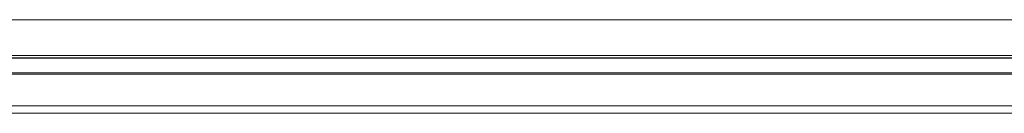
# Model space of a CAD drawing. Header units: millimetres. Extents: x -5998 to 64464, y -2232 to 8822.
# Tile 43 of 52: x 47769 to 50419, y 5174 to 5425. Entities that reach past the tile are written whole.
import ezdxf

# ---------------------------------------------------------------- set-up
doc = ezdxf.new("R2010")
doc.units = ezdxf.units.MM
for name, color, linetype, lineweight in [('A-ROOF', 132, 'Continuous', 18), ('A-ROOF-OTLN', 132, 'Continuous', 18), ('A-WALL', 113, 'Continuous', 18)]:
    doc.layers.add(name, color=color, linetype=linetype, lineweight=lineweight)

msp = doc.modelspace()

# ---------------------------------------------------------------- linework, layer by layer
at = {"layer": 'A-ROOF'}
msp.add_line((45424.6, 5425.2), (57963.6, 5425.2), dxfattribs=at)
at = {"layer": 'A-ROOF-OTLN'}
for p, q in [((57970, 5322.7), (45426, 5322.7)), ((58180.6, 5322.6), (45641.6, 5322.6)), ((58185.6, 5322.2), (45646.6, 5322.2)), ((58162.5, 5279), (45623.6, 5279)), ((58182.1, 5282.5), (45643.1, 5282.5)), ((58073.5, 5173.8), (45426, 5173.8)), ((45538, 5193.5), (58077, 5193.5))]:
    msp.add_line(p, q, dxfattribs=at)
at = {"layer": 'A-WALL'}
msp.add_line((50941.5, 5328.7), (45424.6, 5328.7), dxfattribs=at)

doc.saveas('drawing.dxf')
